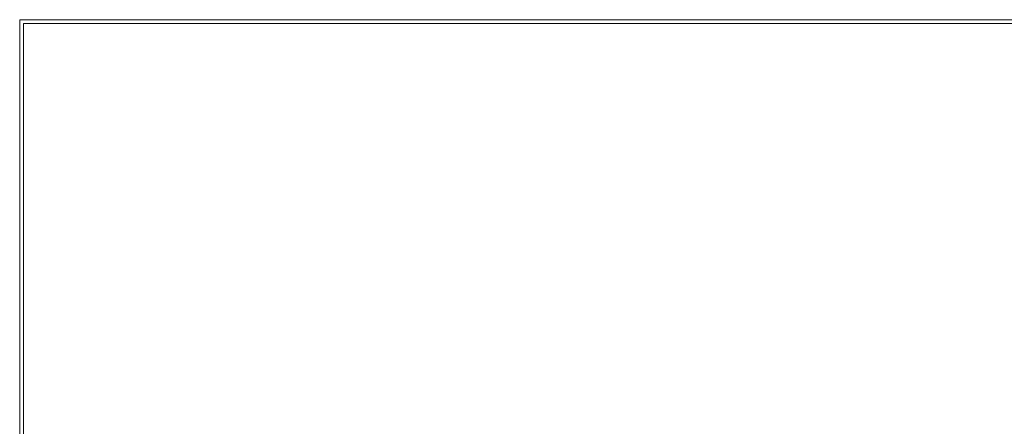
# Model space of a CAD drawing. Header units: inches. Extents: x 38.4 to 92.2, y 29.2 to 82.9.
# Tile 4 of 5: x 38.4 to 69.1, y 70.3 to 82.9. Entities that reach past the tile are written whole.
import ezdxf

# ---------------------------------------------------------------- set-up
doc = ezdxf.new("R2010")
doc.units = ezdxf.units.IN
doc.header["$MEASUREMENT"] = 0
doc.linetypes.add('SLD-Solid', pattern=[0])

msp = doc.modelspace()

# ---------------------------------------------------------------- linework, layer by layer
at = {"color": 7, "linetype": 'SLD-Solid', "lineweight": 15}
for p, q in [((38.449, 29.21), (38.449, 82.946)), ((38.449, 82.946), (92.185, 82.946)), ((92.067, 82.828), (38.567, 82.828)), ((38.567, 82.828), (38.567, 29.328)), ((38.567, 29.328), (38.567, 82.828)), ((38.567, 82.828), (92.067, 82.828))]:
    msp.add_line(p, q, dxfattribs=at)

doc.saveas('drawing.dxf')
